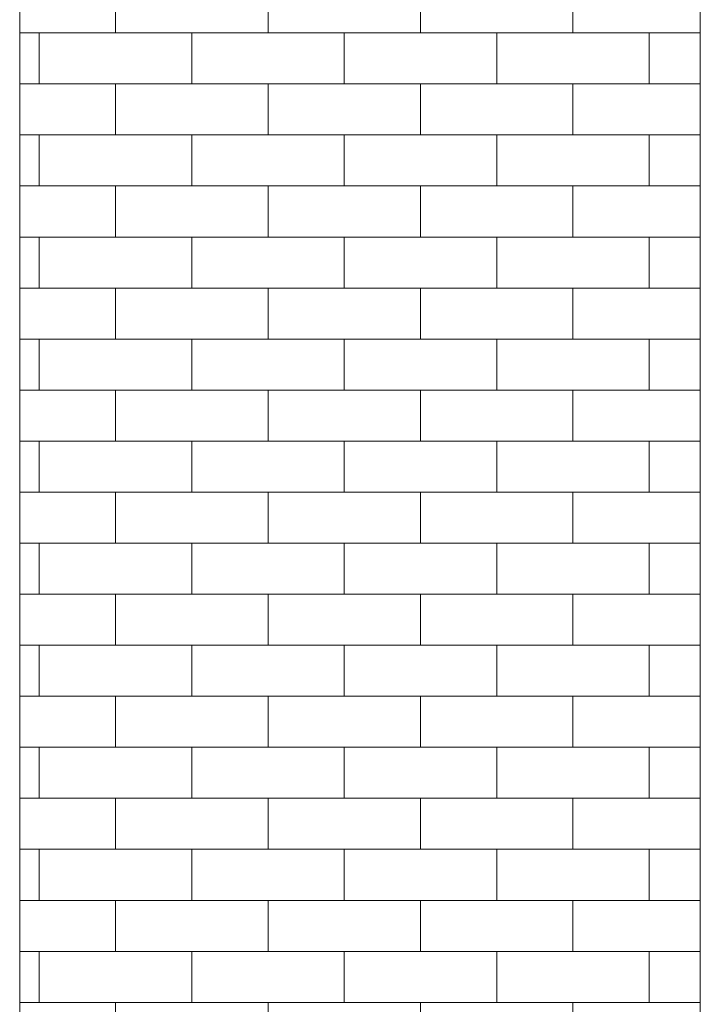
# Model space of a CAD drawing. Header units: metres. Extents: x -32 to 90, y -28 to 32.
# Tile 29 of 148: x 88.52 to 89.52, y 1.35 to 2.79. Entities that reach past the tile are written whole.
import ezdxf

# ---------------------------------------------------------------- set-up
doc = ezdxf.new("R2010")
doc.units = ezdxf.units.M
doc.layers.add('A-WALL', color=113, linetype='Continuous', lineweight=18)
doc.layers.add('A-WALL-PATT', color=111, linetype='Continuous', lineweight=35)
pattern_1 = [(0, (89.444, 0), (0, 0.075), []), (90, (89.444, 0), (-0.112, 0.075), [0.075, -0.075])]

msp = doc.modelspace()

# ---------------------------------------------------------------- hatches: boundary and pattern name
at = {"layer": 'A-WALL-PATT', "lineweight": 18}
h = msp.add_hatch(dxfattribs=at)
h.set_pattern_fill('FP_31', color=256, style=0, pattern_type=2)
h.set_pattern_definition(pattern_1)
h.paths.add_polyline_path([(88.6692, 0), (88.6692, 3.85), (88.5192, 3.85), (88.5192, 0)], flags=0)
h.paths.add_polyline_path([(88.6692, 4), (88.6692, 5.689), (88.5192, 5.689), (88.5192, 4)], flags=0)
h = msp.add_hatch(dxfattribs=at)
h.set_pattern_fill('FP_31', color=256, style=0, pattern_type=2)
h.set_pattern_definition(pattern_1)
h.paths.add_polyline_path([(89.3192, 0), (89.3692, 0), (89.3692, 5.689), (88.6692, 5.689), (88.6692, 4), (89.1692, 4), (89.1692, 5.5), (89.3192, 5.5), (89.3192, 3.85), (88.6692, 3.85), (88.6692, 0), (89.1692, 0)], flags=0)
h = msp.add_hatch(dxfattribs=at)
h.set_pattern_fill('FP_31', color=256, style=0, pattern_type=2)
h.set_pattern_definition(pattern_1)
h.paths.add_polyline_path([(89.3692, 0), (89.5192, 0), (89.5192, 5.689), (89.3692, 5.689), (89.3692, 4)], flags=0)

# ---------------------------------------------------------------- linework, layer by layer
at = {"layer": 'A-WALL'}
for p, q in [((89.5192, 5.689), (89.5192, 0)), ((88.5192, 0), (88.5192, 3.85))]:
    msp.add_line(p, q, dxfattribs=at)

doc.saveas('drawing.dxf')
